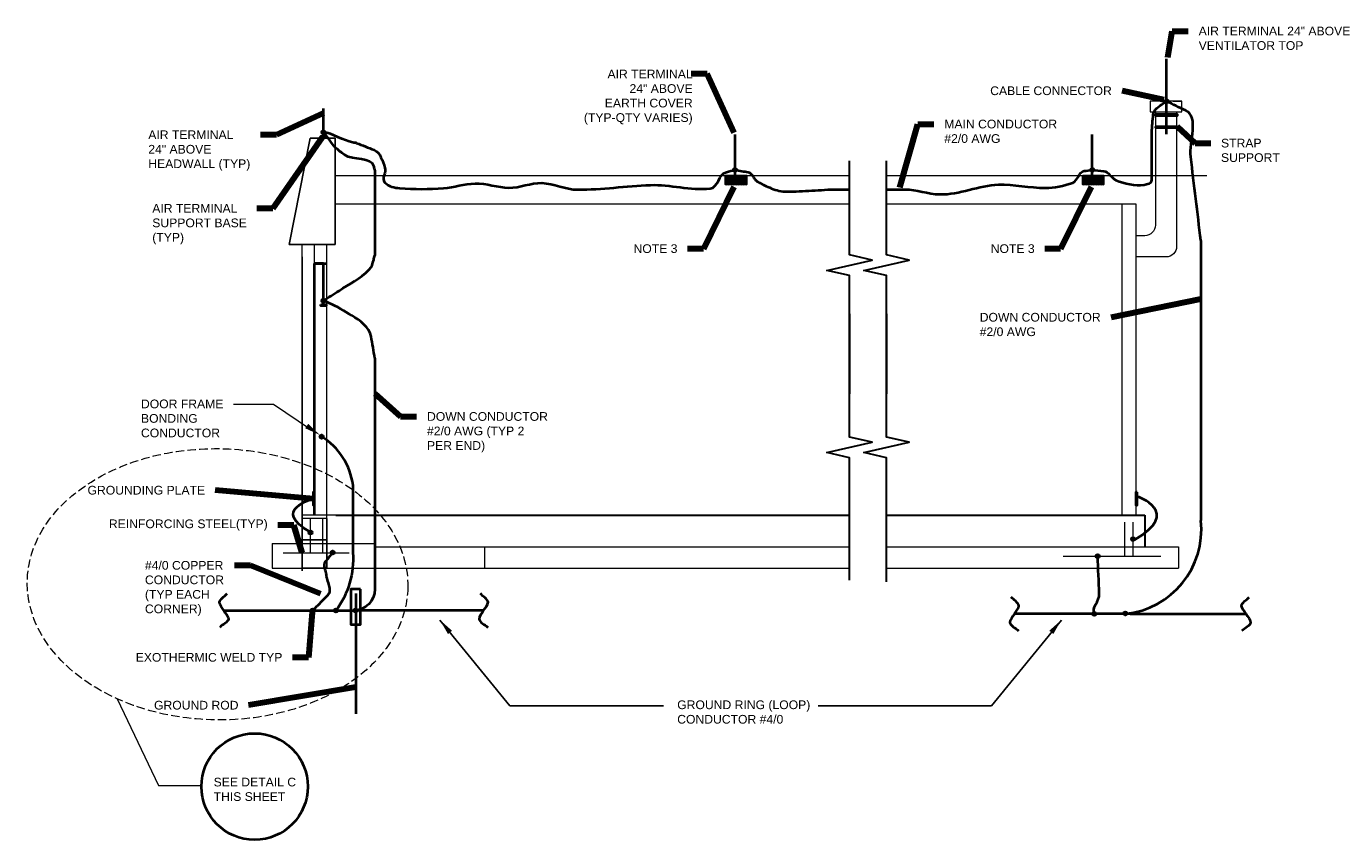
# Model space of a CAD drawing. Header units: inches. Extents: x 3093 to 4270, y -1112 to 250.
# Tile 8 of 8: x 3464 to 4205, y -210 to 250. Entities that reach past the tile are written whole.
import ezdxf

# ---------------------------------------------------------------- set-up
doc = ezdxf.new("R2010")
doc.units = ezdxf.units.IN
doc.header["$LTSCALE"] = 25
doc.header["$MEASUREMENT"] = 0
doc.linetypes.add('DGN Style 3', pattern=[0.266118, 0.190084, -0.076034])
for name, color, linetype, lineweight in [('E-ANNO-TEXT', 7, 'Continuous', 0), ('E-DETL-GRPH', 6, 'Continuous', 30), ('E-LTNG-COND', 212, 'Continuous', 40), ('E-LTNG-TERM', 212, 'Continuous', 40), ('G-ANNO-DIM', 1, 'Continuous', 0), ('Level 23', 7, 'Continuous', 0), ('S-FNDN-FTNG', 48, 'Continuous', 13), ('S-FNDN-PEDS', 48, 'Continuous', 30), ('S-WALL-LOAD', 3, 'Continuous', 13), ('Struct Stick Sym', 7, 'Continuous', 0), ('Structural Stiff', 7, 'Continuous', 0)]:
    doc.layers.add(name, color=color, linetype=linetype, lineweight=lineweight)
doc.styles.add("3 4 1'-0", font='arial.ttf', dxfattribs={"height": 2})
doc.styles.add("3 4 1'-0_0", font='arial.ttf')
doc.styles.add("_1 4 1'-0", font='arial.ttf', dxfattribs={"height": 6})
doc.styles.add('Notes', font='arial.ttf', dxfattribs={"height": 0.098425})
doc.dimstyles.new("1 4 1'-0", dxfattribs={"dimtxt": 6, "dimasz": 9, "dimexe": 3, "dimexo": 3, "dimgap": 3, "dimtad": 1, "dimdec": 0, "dimzin": 11, "dimdsep": 46, "dimlunit": 3, "dimtxsty": "_1 4 1'-0", "dimcen": 0.09, "dimclrd": 256, "dimadec": 4, "dimazin": 3, "dimtfac": 1, "dimtdec": 0, "dimtofl": 0, "dimtmove": 0, "dimatfit": 3, "dimfxl": 1, "dimfrac": 2, "dimtolj": 1, "dimtzin": 11, "dimlwd": -1, "dimarcsym": 0})
doc.dimstyles.new("3 4 1'-0", dxfattribs={"dimtxt": 2, "dimasz": 3, "dimexe": 1, "dimexo": 1, "dimgap": 1, "dimtad": 1, "dimdec": 0, "dimzin": 11, "dimdsep": 46, "dimlunit": 3, "dimtxsty": "3 4 1'-0", "dimcen": 0.09, "dimadec": 4, "dimazin": 3, "dimtfac": 1, "dimtdec": 0, "dimtofl": 0, "dimtmove": 0, "dimatfit": 3, "dimfxl": 1, "dimfrac": 2, "dimtolj": 1, "dimtzin": 11, "dimarcsym": 0})

# ---------------------------------------------------------------- blocks, each defined once
blk = doc.blocks.new('REBAR')
at = {"layer": 'E-LTNG-COND'}
for radius in [0.00598, 0.00498, 0.00415, 0.00346, 0.00288, 0.0024, 0.002, 0.00167]:
    blk.add_circle((0.0013, 0.0016), radius, dxfattribs=at)
blk = doc.blocks.new('FACE_43')
at = {"layer": 'Level 23', "color": 2, "linetype": 'Continuous', "lineweight": 0, "extrusion": (0, -1, 0), "elevation": -318.132, "flags": 128}
blk.add_lwpolyline([(670.053, 176), (670.053, 0), (670.053, -1.5), (682.053, -1.5), (682.053, 176), (670.053, 176)], close=True, dxfattribs=at)
blk = doc.blocks.new('FACE_44')
at = {"layer": 'Structural Stiff', "color": 4, "linetype": 'Continuous', "lineweight": 0}
blk.add_3dface([(628.053, 323.132, 236), (628.053, 337.132, 236), (628.053, 337.132, 176), (628.053, 311.132, 176)], dxfattribs=at)
blk = doc.blocks.new('FACE_45')
at = {"layer": 'Structural Stiff', "color": 4, "linetype": 'Continuous', "lineweight": 0, "extrusion": (3.75753e-18, -0.980581, 0.196116), "elevation": -270.57, "flags": 128}
blk.add_lwpolyline([(628.05, 294.79), (628.05, 233.6), (1036.05, 233.6), (1036.05, 294.79), (628.05, 294.79), (628.05, 294.79)], close=True, dxfattribs=at)
blk = doc.blocks.new('FACE_46')
at = {"layer": 'Structural Stiff', "color": 4, "linetype": 'Continuous', "lineweight": 0, "extrusion": (0, 0, -1), "elevation": -176, "flags": 128}
blk.add_lwpolyline([(-628.053, 311.132), (-628.053, 337.132), (-1036.053, 337.132), (-1036.053, 311.132), (-628.053, 311.132), (-628.053, 311.132)], close=True, dxfattribs=at)
blk = doc.blocks.new('FACE_47')
at = {"layer": 'Structural Stiff', "color": 4, "linetype": 'Continuous', "lineweight": 0}
blk.add_3dface([(1036.053, 323.132, 236), (1036.053, 311.132, 176), (1036.053, 337.132, 176), (1036.053, 337.132, 236)], dxfattribs=at)
blk = doc.blocks.new('FACE_48')
at = {"layer": 'Struct Stick Sym', "color": 4, "linetype": 'Continuous', "lineweight": 0}
blk.add_3dface([(1447.053, 318.132, 28), (1447.053, 318.132, 16), (1447.053, 332.132, 16), (1447.053, 332.132, 28)], dxfattribs=at)
blk = doc.blocks.new('FACE_49')
at = {"layer": 'Level 23', "color": 2, "linetype": 'Continuous', "lineweight": 0}
blk.add_3dface([(1447.053, 318.132), (982.053, 318.132), (982.053, 332.132), (1447.053, 332.132)], dxfattribs=at)
blk = doc.blocks.new('FACE_50')
at = {"layer": 'Level 23', "color": 2, "linetype": 'Continuous', "lineweight": 0}
blk.add_3dface([(1447.053, 318.132, 16), (1447.053, 318.132), (1447.053, 332.132), (1447.053, 332.132, 16)], dxfattribs=at)

msp = doc.modelspace()

# ---------------------------------------------------------------- hatches: boundary and pattern name
at = {"layer": 'E-LTNG-COND'}
h = msp.add_hatch(dxfattribs=at)
h.set_pattern_fill('HATCH', color=256, style=0, pattern_type=2)
h.set_pattern_definition([(45, (3861.9738, 160.4962), (-0.70711, 0.70711), [])])
h.paths.add_polyline_path([(3859.12, 165.69), (3870.95, 165.69), (3870.95, 160.6), (3859.12, 160.6)])
h = msp.add_hatch(dxfattribs=at)
h.set_pattern_fill('HATCH', color=256, style=0, pattern_type=2)
h.set_pattern_definition([(45, (4063.8802, 160.4962), (-0.70711, 0.70711), [])])
h.paths.add_polyline_path([(4061.03, 165.69), (4072.86, 165.69), (4072.86, 160.6), (4061.03, 160.6)])

# ---------------------------------------------------------------- linework, layer by layer
at = {"color": 7, "linetype": 'Continuous', "lineweight": 0}
msp.add_line((3626.83, -56.31, -430.52), (3626.83, -56.31, 848.68), dxfattribs=at)
at = {"layer": 'E-ANNO-TEXT', "color": 1}
msp.add_line((4117.11, 205.07, -0.26), (4117.11, 207.68, -0.26), dxfattribs=at)
at = {"layer": 'E-ANNO-TEXT'}
msp.add_line((3580.99, 36.47, -0.33), (3586.99, 36.47, -0.33), dxfattribs=at)
at = {"layer": 'E-ANNO-TEXT', "elevation": -0.33, "flags": 128}
msp.add_lwpolyline([(3586.99, 36.47), (3603.72, 36.47), (3624.49, 22.28)], dxfattribs=at)
at = {"layer": 'E-ANNO-TEXT'}
msp.add_solid([(3623.27, 25.28, -0.33), (3629.85, 18.96, -0.33), (3621.58, 22.8, -0.33)], dxfattribs=at)
at = {"layer": 'E-DETL-GRPH', "elevation": -0.26, "flags": 128}
for points in [[(3929.23, 87.53), (3929.23, 42.23), (3929.23, 109.15), (3916.43, 112.05), (3942.02, 117.87), (3929.23, 120.78), (3929.23, 173.92)], [(3950.2, 87.53), (3950.2, 42.23), (3950.2, 109.15), (3937.4, 112.05), (3963, 117.87), (3950.2, 120.78), (3950.2, 173.92)], [(3929.23, -63.01), (3929.23, -13.99), (3929.23, 6.12), (3916.43, 9.03), (3942.02, 14.85), (3929.23, 17.76), (3929.23, 87.53)], [(3950.2, -64.08), (3950.2, -13.99), (3950.2, 6.12), (3937.4, 9.03), (3963, 14.85), (3950.2, 17.76), (3950.2, 87.53)]]:
    msp.add_lwpolyline(points, dxfattribs=at)
at = {"layer": 'E-LTNG-COND'}
for p, q in [((3660.96, 168.74, -0.26), (3660.96, 120.5, -0.26)), ((4127.82, 128.87, -0.26), (4127.82, -29.43, -0.26)), ((3660.96, 62.34, -0.26), (3660.96, -68.26, -0.26)), ((3648.53, -9.1, -0.26), (3648.53, -47.59, -0.26)), ((3650.15, -70.6, -0.26), (3650.15, -138.68, -0.26)), ((3575.61, -80.26, -0.26), (3648.96, -80.26, -0.26)), ((3722.41, -80.26, -0.26), (3649.05, -80.26, -0.26)), ((4087.88, -82.22, -0.26), (4022.4, -82.22, -0.26)), ((4087.88, -82.22, -0.26), (4153.36, -82.22, -0.26))]:
    msp.add_line(p, q, dxfattribs=at)
at = {"layer": 'E-LTNG-COND', "linetype": 'Continuous', "lineweight": 40}
msp.add_line((3631.83, 116.05, -0.26), (3626.83, 116.05, -0.26), dxfattribs=at)
at = {"layer": 'E-LTNG-COND', "linetype": 'Continuous', "lineweight": 0}
for p, q in [((3515.33, -130.21, -0.26), (3538.59, -179.14, -0.26)), ((3538.59, -179.14, -0.26), (3562.9, -179.28, -0.26))]:
    msp.add_line(p, q, dxfattribs=at)
at = {"layer": 'E-LTNG-COND', "linetype": 'Continuous', "lineweight": 40, "extrusion": (-0.006634, 0, 0.999978)}
msp.add_circle((3592.9, -179.82, -23.9), 30.08, dxfattribs=at)
at = {"layer": 'E-LTNG-COND'}
msp.add_arc((3610.91, -14.25, -54.46), 37.98, 7.17726, 58.28987, dxfattribs=at)
at = {"layer": 'E-LTNG-COND', "extrusion": (0.005132, 0.004483, 0.999977)}
msp.add_arc((4080, -34.53, 20.79), 48.03, 275.99134, 5.99134, dxfattribs=at)
at = {"layer": 'E-LTNG-COND', "color": 6, "lineweight": 40, "extrusion": (0, 0, -1)}
msp.add_arc((-3599.06, -50.85, 0.26), 49.58, 176.19915, 216.39279, dxfattribs=at)
at = {"layer": 'E-LTNG-COND', "extrusion": (0, 0, -1)}
msp.add_arc((-3648.96, -68.26, 0.26), 12, 180, 270, dxfattribs=at)
at = {"layer": 'E-LTNG-COND', "linetype": 'DGN Style 3', "lineweight": 0}
msp.add_ellipse((3572.03, -65.43, -0.26), major_axis=(107.53, -1.52), ratio=0.713203, dxfattribs=at)
at = {"layer": 'E-LTNG-COND'}
for points, knots in [([(4066.42, 168.88, -0.26), (4068.58, 168.64, -0.26), (4070.75, 168.41, -0.26), (4072.91, 168.17, -0.26), (4075.74, 167.87, -0.26), (4077.21, 164.33, -0.26), (4079.83, 163.16, -0.26), (4084.76, 160.96, -0.26), (4090.54, 159.76, -0.26), (4095.74, 160.48, -0.26), (4097.38, 160.71, -0.26), (4100.15, 161.29, -0.26), (4100.15, 162.99, -0.26), (4100.15, 166.03, -0.26), (4100.15, 169.07, -0.26), (4100.15, 172.11, -0.26), (4100.15, 178.13, -0.26), (4100.15, 184.14, -0.26), (4100.15, 190.16, -0.26), (4100.15, 193.55, -0.26), (4100.55, 196.91, -0.26), (4100.92, 200.29, -0.26), (4100.97, 200.77, -0.26), (4101.08, 201.24, -0.26), (4101.34, 201.68, -0.26), (4102.24, 203.24, -0.26), (4103.46, 204.43, -0.26), (4104.89, 205.36, -0.26), (4106.08, 206.14, -0.26), (4107.26, 206.91, -0.26), (4108.45, 207.68, -0.26)], [0, 0, 0, 0, 0.077385, 0.077385, 0.077385, 0.17851, 0.17851, 0.17851, 0.369664, 0.369664, 0.369664, 0.42974, 0.42974, 0.42974, 0.537805, 0.537805, 0.537805, 0.751596, 0.751596, 0.751596, 0.871835, 0.871835, 0.871835, 0.889104, 0.889104, 0.889104, 0.949661, 0.949661, 0.949661, 1, 1, 1, 1]), ([(4127.82, 128.87, -0.26), (4125.91, 144.64, -0.26), (4124, 160.42, -0.26), (4122.09, 176.19, -0.26), (4121.04, 184.94, -0.26), (4127.19, 198.63, -0.26), (4119.26, 202.46, -0.26), (4115.66, 204.2, -0.26), (4112.05, 205.94, -0.26), (4108.45, 207.68, -0.26)], [0, 0, 0, 0, 0.553667, 0.553667, 0.553667, 0.86053, 0.86053, 0.86053, 1, 1, 1, 1]), ([(3660.96, 168.74, -0.26), (3660.82, 169.35, -0.26), (3660.67, 169.97, -0.26), (3660.53, 170.58, -0.26), (3659.14, 176.45, -0.26), (3648.62, 173.93, -0.26), (3643.76, 177.41, -0.26), (3642.04, 178.64, -0.26), (3640.25, 180.04, -0.26), (3638.78, 181.43, -0.26), (3636.23, 183.84, -0.26), (3634.3, 188.04, -0.26), (3631.83, 190.09, -0.26)], [0, 0, 0, 0, 0.050424, 0.050424, 0.050424, 0.533263, 0.533263, 0.533263, 0.703853, 0.703853, 0.703853, 1, 1, 1, 1]), ([(3650.64, 184.04, -0.26), (3649.99, 184.28, -0.26), (3649.25, 184.2, -0.26), (3648.58, 184.32, -0.26), (3642.85, 185.34, -0.26), (3637.3, 189.78, -0.26), (3631.83, 190.09, -0.26)], [0, 0, 0, 0, 0.104618, 0.104618, 0.104618, 1, 1, 1, 1]), ([(3650.64, 184.04, -0.26), (3653.92, 182.75, -0.26), (3657.21, 181.46, -0.26), (3660.5, 180.16, -0.26), (3664.15, 178.73, -0.26), (3665.23, 173.73, -0.26), (3666.65, 170.14, -0.26), (3667.67, 167.59, -0.26), (3664.37, 164.07, -0.26), (3666.65, 161.79, -0.26), (3669.08, 159.38, -0.26), (3671.95, 158.76, -0.26), (3674.9, 158.56, -0.26), (3683.16, 157.98, -0.26), (3691.54, 157.85, -0.26), (3699.72, 158.56, -0.26), (3705.67, 159.07, -0.26), (3711.6, 160.96, -0.26), (3717.56, 161.27, -0.26), (3723.92, 161.6, -0.26), (3730.29, 158.79, -0.26), (3736.65, 158.77, -0.26), (3742.88, 158.74, -0.26), (3749.1, 161.66, -0.26), (3755.32, 161.48, -0.26), (3762.11, 161.29, -0.26), (3768.72, 157.75, -0.26), (3775.56, 157.72, -0.26), (3789.25, 157.67, -0.26), (3802.96, 159.87, -0.26), (3816.66, 160.33, -0.26), (3827.92, 160.71, -0.26), (3839.18, 157.21, -0.26), (3850.44, 158.32, -0.26), (3854.8, 158.75, -0.26), (3855.39, 166.65, -0.26), (3859.64, 167.69, -0.26), (3861.27, 168.09, -0.26), (3862.9, 168.48, -0.26), (3864.53, 168.88, -0.26)], [0, 0, 0, 0, 0.045238, 0.045238, 0.045238, 0.09542, 0.09542, 0.09542, 0.131053, 0.131053, 0.131053, 0.168837, 0.168837, 0.168837, 0.274794, 0.274794, 0.274794, 0.351798, 0.351798, 0.351798, 0.433967, 0.433967, 0.433967, 0.514495, 0.514495, 0.514495, 0.602339, 0.602339, 0.602339, 0.778099, 0.778099, 0.778099, 0.922486, 0.922486, 0.922486, 0.978536, 0.978536, 0.978536, 1, 1, 1, 1]), ([(3864.53, 168.88, -0.26), (3867.03, 168.44, -0.26), (3869.53, 168, -0.26), (3872.03, 167.56, -0.26), (3872.58, 167.46, -0.26), (3873.13, 167.17, -0.26), (3873.52, 166.73, -0.26), (3873.94, 166.26, -0.26), (3874.28, 165.76, -0.26), (3874.63, 165.25, -0.26), (3875.01, 164.71, -0.26), (3875.32, 164.14, -0.26), (3875.71, 163.62, -0.26), (3876.09, 163.11, -0.26), (3876.55, 162.67, -0.26), (3877.09, 162.37, -0.26), (3877.75, 162, -0.26), (3878.41, 161.65, -0.26), (3879.08, 161.3, -0.26), (3879.74, 160.95, -0.26), (3880.41, 160.6, -0.26), (3881.08, 160.26, -0.26), (3882.4, 159.58, -0.26), (3883.76, 158.98, -0.26), (3885.14, 158.4, -0.26), (3886.49, 157.82, -0.26), (3887.87, 157.39, -0.26), (3889.31, 157.07, -0.26), (3890.73, 156.76, -0.26), (3892.17, 156.57, -0.26), (3893.61, 156.58, -0.26), (3895.99, 156.61, -0.26), (3898.39, 156.65, -0.26), (3900.77, 156.79, -0.26), (3903.16, 156.93, -0.26), (3905.55, 157.07, -0.26), (3907.94, 157.21, -0.26), (3910.33, 157.35, -0.26), (3912.72, 157.48, -0.26), (3915.11, 157.62, -0.26), (3917.49, 157.76, -0.26), (3919.89, 157.82, -0.26), (3922.28, 157.83, -0.26), (3924.59, 157.85, -0.26), (3926.91, 157.85, -0.26), (3929.23, 157.85, -0.26)], [0, 0, 0, 0, 0.111459, 0.111459, 0.111459, 0.136352, 0.136352, 0.136352, 0.163588, 0.163588, 0.163588, 0.192217, 0.192217, 0.192217, 0.219452, 0.219452, 0.219452, 0.252429, 0.252429, 0.252429, 0.285449, 0.285449, 0.285449, 0.350881, 0.350881, 0.350881, 0.414879, 0.414879, 0.414879, 0.47817, 0.47817, 0.47817, 0.583107, 0.583107, 0.583107, 0.688177, 0.688177, 0.688177, 0.793276, 0.793276, 0.793276, 0.898303, 0.898303, 0.898303, 1, 1, 1, 1]), ([(3950.2, 157.73, -0.26), (3953.62, 157.72, -0.26), (3957.04, 157.84, -0.26), (3960.45, 157.85, -0.26), (3967.09, 157.89, -0.26), (3973.61, 155.21, -0.26), (3980.17, 155.08, -0.26), (3991.27, 154.86, -0.26), (4002.29, 160.16, -0.26), (4013.39, 160.56, -0.26), (4022.14, 160.88, -0.26), (4031.05, 158.68, -0.26), (4039.87, 158.74, -0.26), (4045.1, 158.77, -0.26), (4050.26, 159.79, -0.26), (4055.36, 161.58, -0.26), (4058.39, 162.65, -0.26), (4058.82, 167.86, -0.26), (4061.91, 168.27, -0.26), (4063.41, 168.48, -0.26), (4064.92, 168.68, -0.26), (4066.42, 168.88, -0.26)], [0, 0, 0, 0, 0.085419, 0.085419, 0.085419, 0.251288, 0.251288, 0.251288, 0.531825, 0.531825, 0.531825, 0.752875, 0.752875, 0.752875, 0.884089, 0.884089, 0.884089, 0.962156, 0.962156, 0.962156, 1, 1, 1, 1]), ([(3631.83, 94.92, -0.26), (3634.8, 96.81, -0.26), (3637.76, 98.69, -0.26), (3640.73, 100.57, -0.26), (3646.58, 104.28, -0.26), (3652.51, 107.52, -0.26), (3657.77, 112.48, -0.26), (3659.32, 113.93, -0.26), (3659.73, 116.09, -0.26), (3660.28, 118.05, -0.26), (3660.51, 118.87, -0.26), (3660.74, 119.68, -0.26), (3660.96, 120.5, -0.26)], [0, 0, 0, 0, 0.263467, 0.263467, 0.263467, 0.783625, 0.783625, 0.783625, 0.936515, 0.936515, 0.936515, 1, 1, 1, 1]), ([(3660.96, 62.34, -0.26), (3660.26, 66.46, -0.26), (3659.56, 70.58, -0.26), (3658.85, 74.69, -0.26), (3657.95, 80, -0.26), (3652.52, 83.6, -0.26), (3647.88, 86.56, -0.26), (3643.7, 89.23, -0.26), (3639.57, 91.69, -0.26), (3635.09, 93.56, -0.26), (3634, 94.02, -0.26), (3632.92, 94.47, -0.26), (3631.83, 94.92, -0.26)], [0, 0, 0, 0, 0.267693, 0.267693, 0.267693, 0.612957, 0.612957, 0.612957, 0.924598, 0.924598, 0.924598, 1, 1, 1, 1]), ([(3637.15, -47.56, -0.04), (3635.72, -49.31, 0.04), (3634.29, -51.05, 0.15), (3632.86, -52.8, 0.19), (3632.77, -52.91, 0.2), (3632.69, -53.03, 0.19), (3632.61, -53.15, 0.19), (3632.54, -53.27, 0.19), (3632.49, -53.39, 0.19), (3632.44, -53.53, 0.19), (3632.35, -53.8, 0.19), (3632.28, -54.07, 0.19), (3632.28, -54.34, 0.19), (3632.27, -54.93, 0.19), (3632.33, -55.54, 0.19), (3632.48, -56.13, 0.19), (3632.64, -56.77, 0.19), (3632.83, -57.39, 0.19), (3632.99, -58.02, 0.19), (3633.07, -58.33, 0.19), (3633.15, -58.64, 0.19), (3633.22, -58.96, 0.19), (3633.26, -59.11, 0.19), (3633.29, -59.26, 0.19), (3633.31, -59.41, 0.19), (3633.32, -59.56, 0.19), (3633.34, -59.71, 0.19), (3633.36, -59.86, 0.19), (3633.37, -59.98, 0.19), (3633.38, -60.11, 0.19), (3633.39, -60.23, 0.19), (3633.41, -60.35, 0.19), (3633.43, -60.48, 0.19), (3633.45, -60.6, 0.19), (3633.49, -60.86, 0.19), (3633.54, -61.12, 0.19), (3633.6, -61.37, 0.2), (3633.72, -61.9, 0.2), (3633.87, -62.42, 0.2), (3634.02, -62.94, 0.2), (3634.31, -64.01, 0.21), (3634.67, -65.05, 0.22), (3634.97, -66.12, 0.22), (3635.25, -67.1, 0.23), (3635.37, -68.11, 0.23), (3635.36, -69.1, 0.22), (3635.36, -69.55, 0.22), (3635.26, -69.99, 0.22), (3635.08, -70.42, 0.21), (3634.99, -70.63, 0.21), (3634.89, -70.83, 0.21), (3634.77, -71.02, 0.2), (3634.7, -71.11, 0.2), (3634.64, -71.21, 0.2), (3634.56, -71.3, 0.2), (3634.49, -71.39, 0.2), (3634.41, -71.48, 0.2), (3634.32, -71.57, 0.19), (3632.92, -73.02, 0.15), (3631.51, -74.47, 0.08), (3630.11, -75.92, -0.01), (3628.7, -77.36, -0.09), (3627.3, -78.81, -0.18), (3625.89, -80.26, -0.26)], [0, 0, 0, 0, 0.176415, 0.176415, 0.176415, 0.187588, 0.187588, 0.187588, 0.198362, 0.198362, 0.198362, 0.219885, 0.219885, 0.219885, 0.266773, 0.266773, 0.266773, 0.317771, 0.317771, 0.317771, 0.342851, 0.342851, 0.342851, 0.354945, 0.354945, 0.354945, 0.366656, 0.366656, 0.366656, 0.37631, 0.37631, 0.37631, 0.386165, 0.386165, 0.386165, 0.406443, 0.406443, 0.406443, 0.448814, 0.448814, 0.448814, 0.535318, 0.535318, 0.535318, 0.613475, 0.613475, 0.613475, 0.648528, 0.648528, 0.648528, 0.666074, 0.666074, 0.666074, 0.675124, 0.675124, 0.675124, 0.684481, 0.684481, 0.684481, 0.842213, 0.842213, 0.842213, 1, 1, 1, 1]), ([(4067.74, -82.22, -0.26), (4065.7, -78.67, -0.26), (4070.59, -74.81, -0.28), (4070.42, -70.95, -0.26), (4070.1, -63.8, -0.23), (4069.78, -56.66, -0.11), (4069.46, -49.51, -0.04)], [0, 0, 0, 0, 0.350449, 0.350449, 0.350449, 1, 1, 1, 1]), ([(3575.61, -80.26, -0.26), (3574.78, -78.72, -0.26), (3572.95, -77.06, -0.26), (3573.11, -75.62, -0.26), (3573.31, -73.84, -0.26), (3575.97, -72.33, -0.26), (3577.41, -70.69, -0.26)], [0, 0, 0, 0, 0.446288, 0.446288, 0.446288, 1, 1, 1, 1]), ([(3722.41, -80.26, -0.26), (3723.24, -78.72, -0.26), (3725.07, -77.06, -0.26), (3724.91, -75.62, -0.26), (3724.71, -73.84, -0.26), (3722.04, -72.33, -0.26), (3720.61, -70.69, -0.26)], [0, 0, 0, 0, 0.446288, 0.446288, 0.446288, 1, 1, 1, 1]), ([(4022.4, -82.22, -0.26), (4023.23, -80.67, -0.26), (4025.06, -79.01, -0.26), (4024.9, -77.57, -0.26), (4024.7, -75.79, -0.26), (4022.03, -74.29, -0.26), (4020.6, -72.64, -0.26)], [0, 0, 0, 0, 0.446288, 0.446288, 0.446288, 1, 1, 1, 1]), ([(4153.36, -82.22, -0.26), (4152.52, -80.67, -0.26), (4150.7, -79.01, -0.26), (4150.86, -77.57, -0.26), (4151.06, -75.79, -0.26), (4153.72, -74.29, -0.26), (4155.16, -72.64, -0.26)], [0, 0, 0, 0, 0.446288, 0.446288, 0.446288, 1, 1, 1, 1]), ([(3575.61, -80.26, -0.26), (3576.46, -81.88, -0.26), (3578.4, -83.67, -0.26), (3578.17, -85.1, -0.26), (3577.87, -86.89, -0.26), (3574.88, -88.22, -0.26), (3573.24, -89.78, -0.26)], [0, 0, 0, 0, 0.446153, 0.446153, 0.446153, 1, 1, 1, 1]), ([(3722.41, -80.26, -0.26), (3721.55, -81.88, -0.26), (3719.61, -83.67, -0.26), (3719.85, -85.1, -0.26), (3720.14, -86.89, -0.26), (3723.14, -88.22, -0.26), (3724.78, -89.78, -0.26)], [0, 0, 0, 0, 0.446153, 0.446153, 0.446153, 1, 1, 1, 1]), ([(4022.4, -82.22, -0.26), (4021.54, -83.83, -0.26), (4019.6, -85.62, -0.26), (4019.84, -87.06, -0.26), (4020.13, -88.84, -0.26), (4023.13, -90.18, -0.26), (4024.77, -91.74, -0.26)], [0, 0, 0, 0, 0.446153, 0.446153, 0.446153, 1, 1, 1, 1]), ([(4153.36, -82.22, -0.26), (4154.21, -83.83, -0.26), (4156.15, -85.62, -0.26), (4155.91, -87.06, -0.26), (4155.62, -88.84, -0.26), (4152.63, -90.18, -0.26), (4150.98, -91.74, -0.26)], [0, 0, 0, 0, 0.446153, 0.446153, 0.446153, 1, 1, 1, 1])]:
    msp.add_open_spline(points, degree=3, knots=knots, dxfattribs=at)
at = {"layer": 'E-LTNG-COND', "linetype": 'Continuous'}
msp.add_open_spline([(3624.55, -36, -0.04), (3601.78, -23.4, -0.04), (3626.08, -17.02, -54.26), (3626.08, -17.02, -54.26)], degree=3, dxfattribs=at)
at = {"layer": 'E-LTNG-COND', "linetype": 'Continuous', "lineweight": 40}
msp.add_open_spline([(4090.35, -40.32, 0.19), (4117.82, -24.41, 0.19), (4091.86, -15.84, -54.26), (4091.86, -15.84, -54.26)], degree=3, dxfattribs=at)
at = {"layer": 'E-LTNG-COND'}
for points in [[(4102.45, 200.37, -0.26), (4114.45, 200.37, -0.26), (4114.45, 199.5, -0.26), (4102.45, 199.5, -0.26)], [(4102.45, 193.51, -0.26), (4114.45, 193.51, -0.26), (4114.45, 192.64, -0.26), (4102.45, 192.64, -0.26)], [(3652.87, -68.25, -0.33), (3647.43, -68.25, -0.33), (3647.43, -88.24, -0.33), (3652.87, -88.24, -0.33)]]:
    msp.add_3dface(points, dxfattribs=at)
at = {"layer": 'E-LTNG-COND', "lineweight": 30}
for points in [[(3859.12, 165.69, -0.26), (3870.95, 165.69, -0.26), (3870.95, 160.6, -0.26), (3859.12, 160.6, -0.26)], [(4061.03, 165.69, -0.26), (4072.86, 165.69, -0.26), (4072.86, 160.6, -0.26), (4061.03, 160.6, -0.26)]]:
    msp.add_3dface(points, dxfattribs=at)
at = {"layer": 'E-LTNG-COND', "linetype": 'Continuous'}
for points in [[(3626.83, -13.36, -54.26), (3626.08, -13.36, -54.26), (3626.08, -20.69, -54.26), (3626.83, -20.69, -54.26)], [(4091.86, -13.36, -54.26), (4091.11, -13.36, -54.26), (4091.11, -20.69, -54.26), (4091.86, -20.69, -54.26)]]:
    msp.add_3dface(points, dxfattribs=at)
at = {"layer": 'E-LTNG-TERM'}
for p, q in [((4108.45, 189.17, -0.26), (4108.45, 231.69, -0.26)), ((3631.83, 187.98, -0.26), (3631.83, 203.69, -0.26)), ((3864.53, 165.69, -0.26), (3864.53, 188.97, -0.26)), ((4066.43, 165.69, -0.26), (4066.43, 188.97, -0.26)), ((3631.83, 92.78, -0.26), (3631.83, 116.05, -0.26))]:
    msp.add_line(p, q, dxfattribs=at)
at = {"layer": 'E-LTNG-TERM', "elevation": -0.26, "flags": 128}
msp.add_lwpolyline([(3630.33, 186.74), (3630.33, 187.98), (3633.33, 187.98), (3633.33, 186.74)], dxfattribs=at)
at = {"layer": 'E-LTNG-TERM'}
msp.add_3dface([(3630.33, 92.78, -0.26), (3633.33, 92.78, -0.26), (3633.33, 92.05, -0.26), (3630.33, 92.05, -0.26)], dxfattribs=at)
at = {"layer": 'Level 23', "color": 2, "linetype": 'Continuous', "lineweight": 0, "extrusion": (-1, 0, 0), "elevation": -3619.83, "flags": 128}
msp.add_lwpolyline([(56.31, -430.52), (56.31, -366.26), (-119.69, -366.26), (-119.69, -408.26), (-126.8, -408.26)], dxfattribs=at)
at = {"layer": 'Level 23', "color": 2, "linetype": 'Continuous', "lineweight": 0, "extrusion": (0, 1, 0), "elevation": 126.74, "flags": 128}
msp.add_lwpolyline([(-3633.83, -0.26), (-3633.83, -42.26), (-3633.83, -54.26), (-3619.83, -54.26), (-3619.83, -0.26), (-3633.83, -0.26)], dxfattribs=at)
at = {"layer": 'Level 23', "color": 2, "linetype": 'Continuous', "lineweight": 0, "extrusion": (1, 0, 0), "elevation": 3633.83, "flags": 128}
msp.add_lwpolyline([(-28.31, -366.26), (-56.31, -366.26), (-56.31, -430.52)], dxfattribs=at)
at = {"layer": 'Level 23', "color": 2, "linetype": 'Continuous', "lineweight": 0, "extrusion": (0, -1, 0), "elevation": 56.31, "flags": 128}
msp.add_lwpolyline([(3633.83, -430.52), (3633.83, -366.26), (3619.83, -366.26), (3619.83, -430.52)], dxfattribs=at)
at = {"layer": 'S-FNDN-FTNG'}
for p, q in [((3602.83, -42.32, -0.26), (3602.83, -56.32, -0.26)), ((3602.83, -42.32, -0.26), (3660.83, -42.32, -0.26)), ((3660.83, -42.32, -0.26), (3660.83, -56.32, -0.26)), ((3660.83, -44.32, -0.26), (3929.23, -44.32, -0.26)), ((3722.83, -44.32, -0.26), (3722.83, -56.32, -0.26)), ((3950.2, -44.32, -0.26), (4115.11, -44.32, -0.26)), ((4115.11, -44.32, -0.26), (4115.11, -56.32, -0.26)), ((3602.83, -56.32, -0.26), (3626.83, -56.32, -0.26)), ((3626.83, -56.32, -0.26), (3929.23, -56.32, -0.26)), ((3950.2, -56.32, -0.26), (4115.11, -56.32, -0.26))]:
    msp.add_line(p, q, dxfattribs=at)
at = {"layer": 'S-FNDN-PEDS'}
for p, q in [((3638.83, -26.32, -0.26), (3929.23, -26.32, -0.26)), ((3950.2, -26.32, -0.26), (4096.11, -26.32, -0.26)), ((4096.11, -26.32, -0.26), (4096.11, -44.32, -0.26))]:
    msp.add_line(p, q, dxfattribs=at)
at = {"layer": 'S-WALL-LOAD', "color": 1}
msp.add_line((4112.11, 207.68, -0.26), (4117.11, 207.68, -0.26), dxfattribs=at)
at = {"layer": 'S-WALL-LOAD'}
for p, q in [((4102.11, 201.68, -0.26), (4102.11, 137.68, -0.26)), ((4114.11, 201.68, -0.26), (4114.11, 125.68, -0.26)), ((3638.83, 165.69, -0.26), (3929.23, 165.69, -0.26)), ((3950.2, 165.69, -0.26), (4131.11, 165.69, -0.26)), ((3881.83, 149.69, -0.26), (3929.23, 149.69, -0.26)), ((4083.11, 149.68, -0.26), (4083.11, -26.32, -0.26)), ((4096.11, 131.68, -0.26), (4091.11, 131.68, -0.26)), ((4108.11, 119.68, -0.26), (4091.11, 119.68, -0.26)), ((3624.55, -47.56, -0.04), (3624.55, -28.31, -0.04)), ((3631.47, -47.56, -0.04), (3631.47, -28.31, -0.04)), ((4084.88, -49.51, -0.04), (4084.88, -30.27, -0.04)), ((4089.49, -49.51, -0.04), (4089.49, -30.27, -0.04)), ((3609.06, -47.56, -0.04), (3646.35, -47.56, -0.04)), ((4049.91, -49.51, -0.04), (4105.18, -49.51, -0.04))]:
    msp.add_line(p, q, dxfattribs=at)
at = {"layer": 'S-WALL-LOAD', "elevation": -0.26, "flags": 128}
for points in [[(3638.83, 149.68), (3929.23, 149.68)], [(3950.2, 149.68), (4091.11, 149.68), (4091.11, -26.32)]]:
    msp.add_lwpolyline(points, dxfattribs=at)
at = {"layer": 'S-WALL-LOAD', "extrusion": (0, 0, -1)}
for centre in [(-4096.11, 137.68, 0.26), (-4108.11, 125.68, 0.26)]:
    msp.add_arc(centre, 6, 180, 270, dxfattribs=at)
at = {"layer": 'S-WALL-LOAD'}
msp.add_3dface([(4117.11, 207.68, -0.26), (4099.11, 207.68, -0.26), (4099.11, 201.68, -0.26), (4117.11, 201.68, -0.26)], dxfattribs=at)
at = {"layer": 'Structural Stiff', "linetype": 'Continuous', "lineweight": 13}
for p, q in [((3626.83, 116.05, 410.74), (3626.83, 126.74, 410.74)), ((3633.83, -28.31, 410.74), (3633.83, 126.74, 410.74)), ((3638.83, -26.32, -0.26), (3619.83, -26.32, -0.26))]:
    msp.add_line(p, q, dxfattribs=at)
at = {"layer": 'Structural Stiff', "linetype": 'Continuous', "lineweight": 40}
for p, q in [((3626.83, -26.32, 410.74), (3626.83, 116.05, 410.74)), ((3626.83, 116.05, 48.69), (3633.83, 116.05, 97.64))]:
    msp.add_line(p, q, dxfattribs=at)

# ---------------------------------------------------------------- block references
at = {"layer": 'E-LTNG-COND', "xscale": 160, "yscale": 160, "zscale": 16, "rotation": 90}
for p in [(4108.71, 207.49, 0.19), (3632.1, 189.92, -0.26), (3864.77, 168.68, -0.26), (4066.68, 168.68, -0.26), (3632.1, 94.72, -0.26), (3631.14, 17.83, -54.23), (3624.82, -36.38, 0.19), (4089.76, -40.09, 0.19), (3637.43, -47.72, 0.19), (4069.74, -49.73, -0.04), (3626.15, -80.47, -0.26), (3639.19, -80.47, 0.19), (3650.37, -80.47, 0.19), (4067.83, -82.42, 0.19), (4085.36, -82.09, 0.19)]:
    msp.add_blockref('REBAR', p, dxfattribs=at)
at = {"layer": 'Level 23', "color": 2, "linetype": 'Continuous', "lineweight": 0, "extrusion": (0, 1, 0), "rotation": 90}
for name in ['FACE_50', 'FACE_43', 'FACE_49']:
    msp.add_blockref(name, (-3301.7, -1036.32, -56.31), dxfattribs=at)
at = {"layer": 'Struct Stick Sym', "color": 4, "linetype": 'Continuous', "lineweight": 0, "extrusion": (0, 1, 0), "rotation": 90}
msp.add_blockref('FACE_48', (-3301.7, -1036.32, -56.31), dxfattribs=at)
at = {"layer": 'Structural Stiff', "color": 4, "linetype": 'Continuous', "lineweight": 0, "extrusion": (0, 1, 0), "rotation": 90}
for name in ['FACE_44', 'FACE_47', 'FACE_46', 'FACE_45']:
    msp.add_blockref(name, (-3301.29, -1036.32, -49.26), dxfattribs=at)

# ---------------------------------------------------------------- texts
at = {"layer": 'E-ANNO-TEXT', "char_height": 4.9212, "style": 'Notes'}
for s, insert, attachment_point in [('AIR TERMINAL\\P24" ABOVE\\PEARTH COVER\\P(TYP-QTY VARIES)', (3840.57, 225.54, -0.26), 3), ('CABLE CONNECTOR', (4077.49, 213.61, -0.26), 6), ('MAIN CONDUCTOR\\P#2/0 AWG', (3982.81, 197.27, -0.26), 1), ('DOWN CONDUCTOR\\P#2/0 AWG', (4002.82, 88.03, -0.26), 1), ('DOWN CONDUCTOR\\P#2/0 AWG (TYP 2\\PPER END)', (3690.42, 31.92, -0.26), 1), ('EXOTHERMIC WELD TYP', (3608.65, -106.77, -0.26), 6)]:
    msp.add_mtext(s, dxfattribs=dict(at, insert=insert, attachment_point=attachment_point))
at = {"layer": 'E-ANNO-TEXT', "color": 7, "style": 'Notes'}
for s, insert, char_height, attachment_point in [('AIR TERMINAL\\P24" ABOVE \\PHEADWALL (TYP)', (3532.88, 191.22, -0.26), 4.9212, 1), ('STRAP \\PSUPPORT', (4139.2, 186.5, -0.26), 4.921, 1), ('AIR TERMINAL \\PSUPPORT BASE\\P(TYP)', (3535.14, 149.59, -0.46), 4.9212, 1), ('NOTE 3', (3831.97, 124.33, -0.26), 4.921, 6), ('NOTE 3', (4033.88, 124.33, -0.26), 4.921, 6), ('REINFORCING STEEL(TYP)', (3600.38, -31.98, -0.26), 4.9212, 6), ('#4/0 COPPER\\PCONDUCTOR\\P(TYP EACH \\PCORNER)', (3530.99, -52.26, -0.26), 4.9212, 1)]:
    msp.add_mtext(s, dxfattribs=dict(at, insert=insert, char_height=char_height, attachment_point=attachment_point))
at = {"layer": 'E-DETL-GRPH', "color": 7, "lineweight": 0, "insert": (3831.84, -131.1, -0.26), "char_height": 4.9212, "attachment_point": 1, "style": 'Notes'}
msp.add_mtext('GROUND RING (LOOP) \\PCONDUCTOR #4/0', dxfattribs=at)
at = {"layer": 'E-LTNG-COND', "color": 7, "insert": (4126.57, 249.87, -0.26), "char_height": 4.9212, "width": 84.1936, "attachment_point": 1, "style": 'Notes'}
msp.add_mtext('AIR TERMINAL 24" ABOVE \\PVENTILATOR TOP', dxfattribs=at)
at = {"layer": 'E-LTNG-COND', "insert": (3528.75, 39.02, -0.33), "char_height": 4.9212, "width": 69.9213, "attachment_point": 1, "style": 'Notes'}
msp.add_mtext('DOOR FRAME\\PBONDING CONDUCTOR\\P', dxfattribs=at)
at = {"layer": 'E-LTNG-COND', "linetype": 'Continuous', "lineweight": 0, "insert": (3569.81, -174.81, -0.06), "char_height": 4.9212, "attachment_point": 1, "style": 'Notes'}
msp.add_mtext('SEE DETAIL C\\PTHIS SHEET', dxfattribs=at)
at = {"layer": 'G-ANNO-DIM', "linetype": 'Continuous', "insert": (3565, -12.27, -54.26), "char_height": 4.9212, "attachment_point": 6, "style": 'Notes'}
msp.add_mtext('GROUNDING PLATE', dxfattribs=at)
at = {"layer": 'G-ANNO-DIM', "insert": (3583.87, -133.83, -0.26), "char_height": 4.921, "attachment_point": 6, "style": 'Notes'}
msp.add_mtext('GROUND ROD', dxfattribs=at)

# ---------------------------------------------------------------- leaders
at = {"layer": 'E-ANNO-TEXT', "annotation_type": 0, "has_hookline": 1}
for points, hookline_direction, text_width in [([(4109.1, 232.53, -0.26), (4111.57, 247.4, -0.26), (4120.57, 247.4, -0.26)], 0, 59.81), ([(4106.86, 208.59, -0.26), (4083.4, 213.61, -0.26)], 1, 68.33), ([(3957.59, 158.9, -0.26), (3967.88, 194.72, -0.26), (3976.88, 194.72, -0.26)], 0, 63.18), ([(4114.45, 193.51, -0.26), (4124.51, 183.96, -0.26), (4133.51, 183.96, -0.26)], 0, 32.79), ([(4127.82, 95.88, -0.26), (4077.1, 85.48, -0.26)], 1, 67.74), ([(3660.96, 42.54, -0.26), (3675.49, 29.37, -0.26), (3684.49, 29.37, -0.26)], 0, 67.74), ([(3619.77, -47.56, -0.26), (3615.13, -31.98, -0.26), (3606.13, -31.98, -0.26)], 1, 88.98), ([(3625.46, -81.12, -0.26), (3623.35, -106.77, -0.26), (3614.35, -106.77, -0.26)], 1, 82.05)]:
    msp.add_leader(points, dimstyle="1 4 1'-0", override={"dimgap": 6, "dimtad": 0, "dimclrd": 0, "dimlwd": 65534}, dxfattribs=dict(at, hookline_direction=hookline_direction, text_width=text_width))
at = {"layer": 'E-ANNO-TEXT', "annotation_type": 0, "has_hookline": 1, "hookline_direction": 0, "text_width": 60.83, "horizontal_direction": (-1, 0, 0)}
msp.add_leader([(3863.99, 189.84, -0.26), (3848.8, 223.25, -0.26), (3839.8, 223.25, -0.26)], dimstyle="1 4 1'-0", override={"dimgap": 6, "dimtad": 0, "dimclrd": 0, "dimlwd": 65534}, dxfattribs=at)
at = {"layer": 'E-ANNO-TEXT', "color": 7, "annotation_type": 0, "has_hookline": 1, "hookline_direction": 1}
for points, text_width in [([(3631.83, 200.92, -0.26), (3605.33, 188.76, -0.26), (3596.33, 188.76, -0.26)], 56.88), ([(3863.82, 159.26, -0.26), (3846.66, 124.33, -0.26), (3837.66, 124.33, -0.26)], 24), ([(4065.73, 159.26, -0.26), (4048.57, 124.33, -0.26), (4039.57, 124.33, -0.26)], 24), ([(3630.13, -70.79, -0.26), (3590.59, -54.8, -0.26), (3581.59, -54.8, -0.26)], 44.25)]:
    msp.add_leader(points, dimstyle="1 4 1'-0", override={"dimgap": 6, "dimtad": 0, "dimclrd": 0, "dimlwd": 65534}, dxfattribs=dict(at, text_width=text_width))
msp.add_leader([(3631.14, 187.16, -0.26), (3603.27, 147.13, -0.26), (3594.27, 147.13, -0.26)], dimstyle="1 4 1'-0", override={"dimgap": 6, "dimtad": 0, "dimclrd": 0, "dimlwd": 65534}, dxfattribs=at)
at = {"layer": 'E-DETL-GRPH', "color": 7, "lineweight": 0}
for points in [[(3697.75, -85.64, -0.26), (3737.17, -134.2, -0.26), (3824.01, -134.2, -0.26)], [(4048.95, -85.64, -0.26), (4009.52, -134.2, -0.26), (3911.53, -134.22, -0.26)]]:
    msp.add_leader(points, dimstyle="3 4 1'-0", override={"dimtxt": 6, "dimasz": 9, "dimgap": 6, "dimtxsty": "3 4 1'-0_0"}, dxfattribs=at)
at = {"layer": 'G-ANNO-DIM', "annotation_type": 0, "has_hookline": 1, "hookline_direction": 1}
for points, text_width in [([(3626.08, -17.02, -54.26), (3570.63, -12.27, -54.26)], 65.73), ([(3650.15, -123.52, -0.26), (3589.51, -133.83, -0.26)], 47.01)]:
    msp.add_leader(points, dimstyle="1 4 1'-0", override={"dimgap": 6, "dimtad": 0, "dimclrd": 0, "dimlwd": 65534}, dxfattribs=dict(at, text_width=text_width))

doc.saveas('drawing.dxf')
